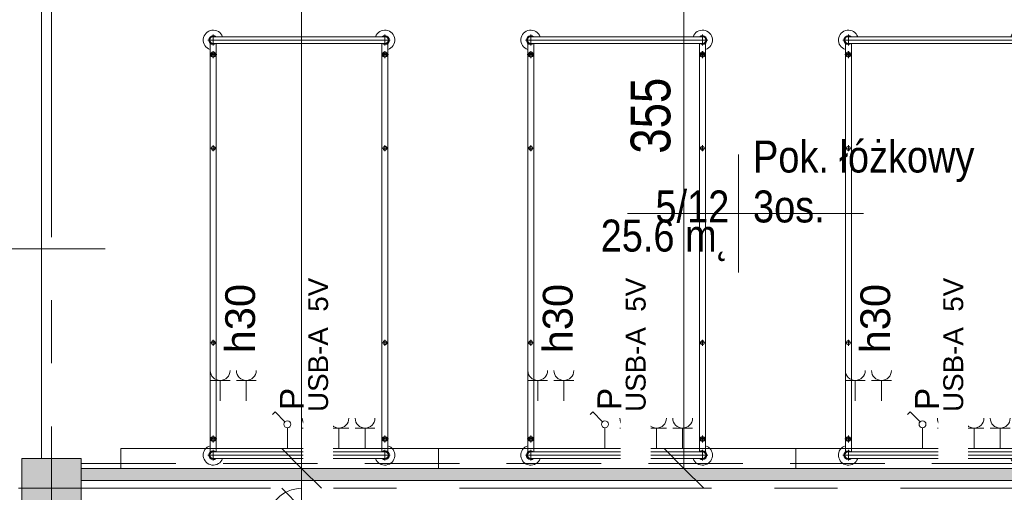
# Model space of a CAD drawing. Header units: centimetres. Extents: x -1631 to 1829, y -257 to 3158.
# Tile 5 of 128: x -1229 to -733, y 406 to 644. Entities that reach past the tile are written whole.
import ezdxf

# ---------------------------------------------------------------- set-up
doc = ezdxf.new("R2010")
doc.units = ezdxf.units.CM
doc.linetypes.add('Oś', pattern=[222.25, 127, -31.75, 31.75, -31.75])
doc.linetypes.add('Ukryte', pattern=[71.438, 47.625, -23.813])
for name, color, linetype, lineweight in [('A-ANNO-DIMS', 211, 'Continuous', 13), ('A-ANNO-DIMS-100', 211, 'Continuous', 13), ('A-ANNO-NOTE', 131, 'Continuous', 9), ('A-AREA-IDEN', 2, 'Continuous', 13), ('A-DETL-HDLN', 90, 'Ukryte', 9), ('A-DETL-THIN', 151, 'Continuous', 9), ('A-GLAZ-IDEN', 152, 'Continuous', 13), ('A-WALL', 113, 'Continuous', 13), ('A-WALL-PATT', 111, 'Continuous', 13), ('I-FURN', 30, 'Continuous', 9), ('Q-SPCQ', 91, 'Continuous', 9), ('S-COLS', 52, 'Continuous', 13), ('S-GRID', 1, 'Continuous', 13)]:
    doc.layers.add(name, color=color, linetype=linetype, lineweight=lineweight)
doc.styles.add('Arial Narrow_5', font='ARIALN.TTF', dxfattribs={"height": 20})
doc.styles.add('Arial_11', font='arial.ttf', dxfattribs={"width": 0.85, "height": 23})
doc.styles.add('Arial_13', font='arial.ttf', dxfattribs={"height": 0.2})
doc.styles.add('Arial_4', font='arial.ttf', dxfattribs={"height": 10})
doc.styles.add('Arial_5', font='arial.ttf', dxfattribs={"height": 12})
doc.styles.add('Arial_6', font='arial.ttf', dxfattribs={"height": 15})
doc.dimstyles.new('Diagonal_1_100__0__wewnętrzne', dxfattribs={"dimscale": 30.48, "dimtxt": 20.468619, "dimasz": 0.656168, "dimexe": 0.164042, "dimexo": 0.0625, "dimgap": 0.032808, "dimtad": 1, "dimdec": 0, "dimdsep": 46, "dimtxsty": 'Arial Narrow_5', "dimblk1": 'OBLIQUE', "dimblk2": 'OBLIQUE', "dimsah": 1, "dimcen": 0.09, "dimazin": 0, "dimtfac": 1, "dimtdec": 4, "dimtix": 1, "dimtmove": 1, "dimatfit": 3, "dimfxl": 0.164042, "dimfxlon": 1, "dimtvp": 1, "dimtolj": 1, "dimtzin": 0, "dimarcsym": 2})
doc.dimstyles.new('Diagonal_1_100__0__wewnętrzne_1', dxfattribs={"dimscale": 30.48, "dimtxt": 20.468619, "dimasz": 0.656168, "dimexe": 0.164042, "dimexo": 0.0625, "dimgap": 0.032808, "dimtad": 1, "dimdec": 0, "dimdsep": 46, "dimtxsty": 'Arial Narrow_5', "dimblk1": 'OBLIQUE', "dimblk2": 'OBLIQUE', "dimsah": 1, "dimcen": 0.09, "dimazin": 0, "dimtfac": 1, "dimtdec": 4, "dimtix": 1, "dimtmove": 0, "dimatfit": 3, "dimfxl": 0.164042, "dimfxlon": 1, "dimtvp": 1, "dimtolj": 1, "dimtzin": 0, "dimarcsym": 2})
doc.dimstyles.new('Diagonal_1_100__0__wewnętrzne_2', dxfattribs={"dimscale": 30.48, "dimtxt": 20.468619, "dimasz": 0.656168, "dimexe": 0.164042, "dimexo": 0.0625, "dimgap": 0.032808, "dimtad": 1, "dimdec": 0, "dimdsep": 46, "dimtxsty": 'Arial Narrow_5', "dimblk1": 'OBLIQUE', "dimblk2": 'OBLIQUE', "dimsah": 1, "dimcen": 0.09, "dimazin": 0, "dimtfac": 1, "dimtdec": 4, "dimtix": 1, "dimtmove": 2, "dimatfit": 3, "dimfxl": 0.164042, "dimfxlon": 1, "dimtvp": 1, "dimtolj": 1, "dimtzin": 0, "dimarcsym": 2})

# ---------------------------------------------------------------- blocks, each defined once
blk = doc.blocks.new('M_Concrete-Square-Column - 300 x 300mm-1794509-5_piętro III __10_50 m_ - stan projektowany')
at = {"layer": 'S-COLS', "lineweight": 9}
blk.add_hatch(color=254, dxfattribs=at).paths.add_polyline_path([(15, -15), (15, 15), (-15, 15), (-15, -15)], flags=0)
for p, q in [((15, 15), (-15, 15)), ((-15, 15), (-15, -15)), ((15, -15), (15, 15)), ((-15, -15), (15, -15))]:
    blk.add_line(p, q, dxfattribs=at)
blk = doc.blocks.new('łóżko 195x90 typ FAMED _102039_ - łóżko 195x90 typ FAMED _102039_-1233017-5_piętro III __10_50 m_ - stan projektowany')
at = {"layer": 'I-FURN'}
for p, q in [((45.97, 104.25), (-45.98, 104.25)), ((-43.25, 101.53), (-43.25, 106.98)), ((-43.25, 105.95), (43.25, 105.95)), ((43.25, 101.53), (43.25, 106.98)), ((-44.75, -103.1), (-44.75, 102.61)), ((-43.25, 102.55), (43.25, 102.55)), ((-41.75, 102.55), (-41.75, -103.1)), ((41.75, 102.61), (41.75, -103.05)), ((44.75, -103.1), (44.75, 102.61)), ((-45, 96.93), (-41.5, 96.93)), ((-43.25, 95.18), (-43.25, 98.68)), ((45, 96.93), (41.5, 96.93)), ((43.25, 95.18), (43.25, 98.68)), ((-44.75, 49.81), (-41.75, 49.81)), ((-43.25, 48.31), (-43.25, 51.31)), ((44.75, 49.81), (41.75, 49.81)), ((43.25, 48.31), (43.25, 51.31)), ((-44.75, -48.19), (-41.75, -48.19)), ((-43.25, -49.69), (-43.25, -46.69)), ((44.75, -48.19), (41.75, -48.19)), ((43.25, -49.69), (43.25, -46.69)), ((-45, -96.6), (-41.5, -96.6)), ((-43.25, -94.85), (-43.25, -98.35)), ((45, -96.6), (41.5, -96.6)), ((43.25, -94.85), (43.25, -98.35)), ((-43.25, -102.02), (-43.25, -107.47)), ((-43.25, -103.05), (43.25, -103.05)), ((43.25, -102.02), (43.25, -107.47)), ((-45.98, -104.75), (45.97, -104.75)), ((-43.25, -106.45), (43.25, -106.45))]:
    blk.add_line(p, q, dxfattribs=at)
for centre, radius in [((-43.25, 96.93), 1.25), ((-43.25, 96.93), 0.8), ((43.25, 96.93), 1.25), ((43.25, 96.93), 0.8), ((-43.25, 49.81), 1), ((43.25, 49.81), 1), ((-43.25, -48.19), 1), ((43.25, -48.19), 1), ((-43.25, -96.6), 1.25), ((-43.25, -96.6), 0.8), ((43.25, -96.6), 1.25), ((43.25, -96.6), 0.8)]:
    blk.add_circle(centre, radius, dxfattribs=at)
for centre, radius, start, end in [((-43.25, 104.25), 5, 19.8769, 252.5424), ((43.25, 104.25), 5, 287.4576, 160.1231), ((-43.25, 104.25), 2.23, 49.8221, 310.1779), ((-43.25, 104.25), 1.93, 62.0207, 297.9793), ((-43.25, 104.25), 1.7, 90, 270), ((43.25, 104.25), 2.23, 229.8221, 130.1779), ((43.25, 104.25), 1.93, 242.0207, 117.9793), ((43.25, 104.25), 1.7, 270, 90), ((-43.25, -104.75), 5, 107.4576, 340.1231), ((-43.25, -104.75), 2.23, 47.6113, 310.1779), ((-43.25, -104.75), 1.93, 62.0207, 297.9793), ((-43.25, -104.75), 1.7, 90, 270), ((43.25, -104.75), 5, 199.8769, 72.5424), ((43.25, -104.75), 2.23, 229.8221, 130.1779), ((43.25, -104.75), 1.93, 242.0207, 117.9793), ((43.25, -104.75), 1.7, 270, 90)]:
    blk.add_arc(centre, radius, start, end, dxfattribs=at)
blk = doc.blocks.new('Panel Gazowo Oswietleniowy 2 - Type 1-2423792-5_piętro III __10_50 m_ - stan projektowany')
at = {"layer": 'Q-SPCQ'}
for p, q in [((-112.5, 47.33), (-102.5, 47.33)), ((-107.5, 47.33), (-107.5, 37)), ((-99.33, 47.33), (-89.33, 47.33)), ((-94.33, 47.33), (-94.33, 37)), ((47.5, 47.33), (57.5, 47.33)), ((52.5, 47.33), (52.5, 37)), ((60.67, 47.33), (70.67, 47.33)), ((65.67, 47.33), (65.67, 37)), ((-79.82, 31.43), (-81.13, 30.12)), ((-74.88, 26.48), (-79.82, 31.43)), ((80.18, 31.43), (78.87, 30.12)), ((85.12, 26.48), (80.18, 31.43)), ((-73.64, 13), (-73.64, 23.5)), ((-66.13, 23.33), (-56.13, 23.33)), ((-61.13, 23.33), (-61.13, 13)), ((-52.67, 23.33), (-42.67, 23.33)), ((-47.67, 23.33), (-47.67, 13)), ((-39.5, 23.33), (-29.5, 23.33)), ((-34.5, 23.33), (-34.5, 13)), ((86.36, 13), (86.36, 23.5)), ((93.87, 23.33), (103.87, 23.33)), ((98.87, 23.33), (98.87, 13)), ((107.33, 23.33), (117.33, 23.33)), ((112.33, 23.33), (112.33, 13)), ((120.5, 23.33), (130.5, 23.33)), ((125.5, 23.33), (125.5, 13)), ((-157.5, 3), (-157.5, 13)), ((-157.5, 13), (182.5, 13)), ((182.5, 13), (182.5, 3))]:
    blk.add_line(p, q, dxfattribs=at)
for centre in [(-73.64, 25.25), (86.36, 25.25)]:
    blk.add_circle(centre, 1.75, dxfattribs=at)
for centre, end in [((-107.5, 52.33), 0), ((-94.33, 52.33), 0), ((52.5, 52.33), 0), ((65.67, 52.33), 0), ((-61.13, 28.33), 360), ((-47.67, 28.33), 360), ((-34.5, 28.33), 360), ((98.87, 28.33), 360), ((112.33, 28.33), 360), ((125.5, 28.33), 360)]:
    blk.add_arc(centre, 5, 180, end, dxfattribs=at)
blk = doc.blocks.new('DIMBLOCK25-5_piętro III __10_50 m_ - stan projektowany')
at = {"layer": 'A-ANNO-DIMS-100', "transparency": 16777216}
for p, q in [((-1086.6, 398.33), (-1096.6, 408.33)), ((-1091.6, 398.33), (-1081.6, 398.33)), ((-1086.6, 398.33), (-1091.6, 398.33)), ((-1086.6, 132.33), (-1086.6, 398.33)), ((-1086.6, 398.33), (-1076.6, 388.33)), ((-1086.6, 132.33), (-1096.6, 142.33)), ((-1091.6, 132.33), (-1081.6, 132.33)), ((-1086.6, 132.33), (-1091.6, 132.33)), ((-1086.6, 132.33), (-1076.6, 122.33))]:
    blk.add_line(p, q, dxfattribs=at)
at = {"layer": 'A-ANNO-DIMS-100', "color": 0, "transparency": 16777216, "insert": (-1113.45, 246.32), "char_height": 20, "width": 45.6158, "attachment_point": 1, "rotation": 90, "line_spacing_factor": 0.974696, "style": 'Arial Narrow_5'}
blk.add_mtext('266', dxfattribs=at)
blk = doc.blocks.new('_Oblique')
at = {"color": 0, "linetype": 'ByBlock', "lineweight": -2}
blk.add_line((-0.5, -0.5), (0.5, 0.5), dxfattribs=at)
blk = doc.blocks.new('DIMBLOCK26-5_piętro III __10_50 m_ - stan projektowany')
at = {"layer": 'A-ANNO-DIMS-100', "transparency": 16777216}
for p, q in [((-1086.6, 418.33), (-1096.6, 428.33)), ((-1091.6, 418.33), (-1081.6, 418.33)), ((-1086.6, 418.33), (-1091.6, 418.33)), ((-1086.6, 398.33), (-1086.6, 418.33)), ((-1086.6, 418.33), (-1076.6, 408.33)), ((-1086.6, 398.33), (-1096.6, 408.33)), ((-1091.6, 398.33), (-1081.6, 398.33)), ((-1086.6, 398.33), (-1091.6, 398.33)), ((-1086.6, 398.33), (-1076.6, 388.33))]:
    blk.add_line(p, q, dxfattribs=at)
blk.add_ellipse((-1086.6, 391.03), major_axis=(0, 17.3), ratio=0.996788, start_param=0, end_param=1.570796, dxfattribs=at)
at = {"layer": 'A-ANNO-DIMS-100', "color": 0, "transparency": 16777216, "insert": (-1113.45, 365.68), "char_height": 20, "width": 30.4105, "attachment_point": 1, "rotation": 90, "line_spacing_factor": 0.974696, "style": 'Arial Narrow_5'}
blk.add_mtext('20', dxfattribs=at)
blk = doc.blocks.new('DIMBLOCK27-5_piętro III __10_50 m_ - stan projektowany')
at = {"layer": 'A-ANNO-DIMS-100', "transparency": 16777216}
for p, q in [((-1086.6, 873.33), (-1096.6, 883.33)), ((-1091.6, 873.33), (-1081.6, 873.33)), ((-1086.6, 873.33), (-1091.6, 873.33)), ((-1086.6, 418.33), (-1086.6, 873.33)), ((-1086.6, 873.33), (-1076.6, 863.33)), ((-1086.6, 418.33), (-1096.6, 428.33)), ((-1091.6, 418.33), (-1081.6, 418.33)), ((-1086.6, 418.33), (-1091.6, 418.33)), ((-1086.6, 418.33), (-1076.6, 408.33))]:
    blk.add_line(p, q, dxfattribs=at)
at = {"layer": 'A-ANNO-DIMS-100', "color": 0, "transparency": 16777216, "insert": (-1113.45, 647.61), "char_height": 20, "width": 45.6158, "attachment_point": 1, "rotation": 90, "line_spacing_factor": 0.974696, "style": 'Arial Narrow_5'}
blk.add_mtext('455', dxfattribs=at)
blk = doc.blocks.new('DIMBLOCK112-5_piętro III __10_50 m_ - stan projektowany')
at = {"layer": 'A-ANNO-DIMS-100', "transparency": 16777216}
for p, q in [((-893.96, 773.33), (-903.96, 783.33)), ((-888.96, 773.33), (-898.96, 773.33)), ((-893.96, 773.33), (-893.96, 418.33)), ((-893.96, 773.33), (-883.96, 763.33)), ((-893.96, 773.33), (-888.96, 773.33)), ((-893.96, 418.33), (-903.96, 428.33)), ((-888.96, 418.33), (-898.96, 418.33)), ((-893.96, 418.33), (-883.96, 408.33)), ((-893.96, 418.33), (-888.96, 418.33))]:
    blk.add_line(p, q, dxfattribs=at)
at = {"layer": 'A-ANNO-DIMS-100', "color": 0, "transparency": 16777216, "insert": (-920.81, 576.82), "char_height": 20, "width": 45.6158, "attachment_point": 1, "rotation": 90, "line_spacing_factor": 0.974696, "style": 'Arial Narrow_5'}
blk.add_mtext('355', dxfattribs=at)
blk = doc.blocks.new('METKA_POMIESZCZENIA2 - Rozbudowana - bez ramki-2396678-5_piętro III __10_50 m_ - stan projektowany')
at = {"layer": 'A-AREA-IDEN'}
for p, q in [((0, 0.425), (0, 0)), ((0.0976, 0), (-0.8, 0)), ((-0.8, 0), (0.9, 0)), ((0, 0), (0, -0.425))]:
    blk.add_line(p, q, dxfattribs=at)
blk = doc.blocks.new('Okno_LD_typ 100 - metka _ wys_parapetu-2491833-5_piętro III __10_50 m_ - stan projektowany')
at = {"layer": 'A-GLAZ-IDEN'}
blk.add_line((0, 1.8925), (0, -0.3919), dxfattribs=at)
blk.add_circle((0, -0.0919), 0.3, dxfattribs=at)
at = {"layer": 'A-GLAZ-IDEN', "insert": (0.4711, 0.6634), "char_height": 0.2, "width": 0.48783, "attachment_point": 3, "rotation": 90, "line_spacing_factor": 0.936439, "style": 'Arial_13', "bg_fill": 3, "box_fill_scale": 1.25, "bg_fill_color": 256, "bg_fill_true_color": 13158600, "bg_fill_transparency": 0}
blk.add_mtext('\\pxqr,t6.35,12.7,19.05,25.4,31.75,38.1,44.45,50.8,57.15,63.5,69.85,76.2,82.55,88.9,95.25,101.6,107.95,114.3,120.65,127,133.35,139.7,146.05,152.4,158.75,165.1,171.45,177.8,184.15,190.5,196.85,203.2;{hp= }', dxfattribs=at)

msp = doc.modelspace()

# ---------------------------------------------------------------- hatches: boundary and pattern name
at = {"layer": 'A-WALL-PATT'}
msp.add_hatch(color=9, dxfattribs=at).paths.add_polyline_path([(-720.62, 412.33), (-720.62, 418.33), (-1197.62, 418.33), (-1197.62, 412.33), (-1083.22, 412.33)], flags=0)

# ---------------------------------------------------------------- linework, layer by layer
at = {"layer": 'A-DETL-THIN'}
for p, q in [((-1212.62, 393.33), (-1212.62, 423.33)), ((-1197.62, 408.33), (-1227.62, 408.33))]:
    msp.add_line(p, q, dxfattribs=at)
at = {"layer": 'A-WALL', "lineweight": 9}
for p, q in [((-1217.62, 873.33), (-1217.62, 423.33)), ((-627.62, 418.33), (-1197.62, 418.33)), ((-1197.62, 412.33), (-720.62, 412.33))]:
    msp.add_line(p, q, dxfattribs=at)
at = {"layer": 'S-GRID', "linetype": 'Oś'}
for p, q in [((-1212.62, 2884.27), (-1212.62, 27.13)), ((1342.46, 408.33), (-1368.76, 408.33))]:
    msp.add_line(p, q, dxfattribs=at)

# ---------------------------------------------------------------- block references
at = {"layer": 'I-FURN'}
for p in [(-1087.87, 529.77), (-927.87, 529.77), (-767.87, 529.77)]:
    msp.add_blockref('łóżko 195x90 typ FAMED _102039_ - łóżko 195x90 typ FAMED _102039_-1233017-5_piętro III __10_50 m_ - stan projektowany', p, dxfattribs=at)
at = {"layer": 'Q-SPCQ'}
for p in [(-1020.12, 415.33), (-860.12, 415.33)]:
    msp.add_blockref('Panel Gazowo Oswietleniowy 2 - Type 1-2423792-5_piętro III __10_50 m_ - stan projektowany', p, dxfattribs=at)
at = {"layer": 'S-COLS', "lineweight": 9}
msp.add_blockref('M_Concrete-Square-Column - 300 x 300mm-1794509-5_piętro III __10_50 m_ - stan projektowany', (-1212.62, 408.33), dxfattribs=at)

# ---------------------------------------------------------------- dimensions: what is measured, and where the dimension line sits
at = {"layer": 'A-ANNO-DIMS'}
dim = msp.add_linear_dim(base=(-1086.6, 398.33), p1=(-1091.6, 132.33), p2=(-1091.6, 398.33), angle=90, dimstyle='Diagonal_1_100__0__wewnętrzne_1', override={"dimpost": '<>', "dimfxl": 266}, dxfattribs=at)
dim.commit()
dim.dimension.update_dxf_attribs({"geometry": 'DIMBLOCK25-5_piętro III __10_50 m_ - stan projektowany', "text_midpoint": (-1097.81, 265.33)})

# ---------------------------------------------------------------- next in the draw order: block references
at = {"layer": 'A-GLAZ-IDEN', "xscale": 99.99999999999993, "yscale": 99.99999999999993, "zscale": 99.99999999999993, "rotation": 270.0000000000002}
msp.add_blockref('Okno_LD_typ 100 - metka _ wys_parapetu-2491833-5_piętro III __10_50 m_ - stan projektowany', (-1374.73, 528.83), dxfattribs=at)

# ---------------------------------------------------------------- next in the draw order: texts
at = {"layer": 'A-ANNO-NOTE', "lineweight": 13, "rotation": 90, "line_spacing_factor": 0.936439, "bg_fill": 3, "box_fill_scale": 1.25, "bg_fill_color": 256, "bg_fill_true_color": 13158600, "bg_fill_transparency": 0}
for s, insert, char_height, width, attachment_point, style in [('\\pxqc,t12.7,25.4,38.1,50.8,63.5,76.2,88.9,101.6,114.3,127,139.7,152.4,165.1,177.8,190.5,203.2,215.9,228.6,241.3,254,266.7,279.4,292.1,304.8,317.5,330.2,342.9,355.6,368.3,381,393.7,406.4;{USB-A  5V}', (-1078.2, 480.56), 10, 113.1, 5, 'Arial_4'), ('\\pxqc,t12.7,25.4,38.1,50.8,63.5,76.2,88.9,101.6,114.3,127,139.7,152.4,165.1,177.8,190.5,203.2,215.9,228.6,241.3,254,266.7,279.4,292.1,304.8,317.5,330.2,342.9,355.6,368.3,381,393.7,406.4;{USB-A  5V}', (-918.2, 480.56), 10, 113.1, 5, 'Arial_4'), ('\\pxqc,t12.7,25.4,38.1,50.8,63.5,76.2,88.9,101.6,114.3,127,139.7,152.4,165.1,177.8,190.5,203.2,215.9,228.6,241.3,254,266.7,279.4,292.1,304.8,317.5,330.2,342.9,355.6,368.3,381,393.7,406.4;{USB-A  5V}', (-758.2, 480.56), 10, 113.1, 5, 'Arial_4'), ('\\pxt8.46667,16.93333,25.4,33.86667,42.33333,50.8,59.26667,67.73333,76.2,84.66667,93.13333,101.6,110.06667,118.53333,127,135.46667,143.93333,152.4,160.86667,169.33333,177.8,186.26667,194.73333,203.2,211.66667,220.13333,228.6,237.06667,245.53333,254,262.46667,270.93333;{h30}', (-1125.06, 476.27), 15, 36.764, 1, 'Arial_6'), ('\\pxt8.46667,16.93333,25.4,33.86667,42.33333,50.8,59.26667,67.73333,76.2,84.66667,93.13333,101.6,110.06667,118.53333,127,135.46667,143.93333,152.4,160.86667,169.33333,177.8,186.26667,194.73333,203.2,211.66667,220.13333,228.6,237.06667,245.53333,254,262.46667,270.93333;{h30}', (-965.06, 476.27), 15, 36.764, 1, 'Arial_6'), ('\\pxt8.46667,16.93333,25.4,33.86667,42.33333,50.8,59.26667,67.73333,76.2,84.66667,93.13333,101.6,110.06667,118.53333,127,135.46667,143.93333,152.4,160.86667,169.33333,177.8,186.26667,194.73333,203.2,211.66667,220.13333,228.6,237.06667,245.53333,254,262.46667,270.93333;{h30}', (-805.06, 476.27), 15, 36.764, 1, 'Arial_6')]:
    msp.add_mtext(s, dxfattribs=dict(at, insert=insert, char_height=char_height, width=width, attachment_point=attachment_point, style=style))

# ---------------------------------------------------------------- next in the draw order: texts
at = {"layer": 'A-ANNO-NOTE', "lineweight": 13, "insert": (-965.06, 476.27), "char_height": 15, "width": 36.764, "attachment_point": 1, "rotation": 90, "line_spacing_factor": 0.936439, "style": 'Arial_6', "bg_fill": 3, "box_fill_scale": 1.25, "bg_fill_color": 256, "bg_fill_true_color": 13158600, "bg_fill_transparency": 0}
msp.add_mtext('\\pxt8.46667,16.93333,25.4,33.86667,42.33333,50.8,59.26667,67.73333,76.2,84.66667,93.13333,101.6,110.06667,118.53333,127,135.46667,143.93333,152.4,160.86667,169.33333,177.8,186.26667,194.73333,203.2,211.66667,220.13333,228.6,237.06667,245.53333,254,262.46667,270.93333;{h30}', dxfattribs=at)
at = {"layer": 'A-ANNO-NOTE', "lineweight": 13, "char_height": 12, "width": 12.019, "attachment_point": 5, "rotation": 90, "line_spacing_factor": 0.936439, "style": 'Arial_5'}
for insert in [(-1091.52, 453.32), (-931.52, 453.32), (-771.52, 453.32)]:
    msp.add_mtext('\\pxqc,t10.58333,21.16667,31.75,42.33333,52.91667,63.5,74.08333,84.66667,95.25,105.83333,116.41667,127,137.58333,148.16667,158.75,169.33333,179.91667,190.5,201.08333,211.66667,222.25,232.83333,243.41667,254,264.58333,275.16667,285.75,296.33333,306.91667,317.5,328.08333,338.66667;{P}', dxfattribs=dict(at, insert=insert))
at = {"layer": 'A-AREA-IDEN', "insert": (-859.15, 541.96), "char_height": 16.1, "width": 109.837, "attachment_point": 7, "line_spacing_factor": 0.936439, "style": 'Arial_11'}
msp.add_mtext('\\pt84.99995,169.9999,255.00008,340.00003,424.99998,509.99993,595.00011,680.00006,765.00001,849.99996,934.99991,1020.00009,1105.00004,1189.99999,1274.99994,1359.99989,1445.00007,1530.00002,1614.99997,1699.99992,1785.0001,1870.00005,1955,2039.99995,2124.9999,2210.00008,2295.00003,2379.99998,2464.99993,2550.00011,2635.00006,2720.00001;Pok. łóżkowy\\P3os.', dxfattribs=at)

# ---------------------------------------------------------------- next in the draw order: dimensions: what is measured, and where the dimension line sits
at = {"layer": 'A-ANNO-DIMS'}
for base, p1, p2, dimstyle, override, picture, middle in [((-1086.6, 873.33), (-1091.6, 418.33), (-1091.6, 873.33), 'Diagonal_1_100__0__wewnętrzne_2', {"dimpost": '<>', "dimfxl": 455}, 'DIMBLOCK27-5_piętro III __10_50 m_ - stan projektowany', (-1100.12, 670.41)), ((-1086.6, 418.33), (-1091.6, 398.33), (-1091.6, 418.33), 'Diagonal_1_100__0__wewnętrzne', {"dimpost": '<>', "dimfxl": 20}, 'DIMBLOCK26-5_piętro III __10_50 m_ - stan projektowany', (-1100.12, 380.89))]:
    dim = msp.add_linear_dim(base=base, p1=p1, p2=p2, angle=90, dimstyle=dimstyle, override=override, dxfattribs=at)
    dim.commit()
    dim.dimension.update_dxf_attribs({"geometry": picture, "text_midpoint": middle, "dimtype": 160, "text_rotation": 90})

# ---------------------------------------------------------------- next in the draw order: texts
at = {"layer": 'A-ANNO-NOTE', "lineweight": 13, "insert": (-918.2, 480.56), "char_height": 10, "width": 113.1, "attachment_point": 5, "rotation": 90, "line_spacing_factor": 0.936439, "style": 'Arial_4', "bg_fill": 3, "box_fill_scale": 1.25, "bg_fill_color": 256, "bg_fill_true_color": 13158600, "bg_fill_transparency": 0}
msp.add_mtext('\\pxqc,t12.7,25.4,38.1,50.8,63.5,76.2,88.9,101.6,114.3,127,139.7,152.4,165.1,177.8,190.5,203.2,215.9,228.6,241.3,254,266.7,279.4,292.1,304.8,317.5,330.2,342.9,355.6,368.3,381,393.7,406.4;{USB-A  5V}', dxfattribs=at)

# ---------------------------------------------------------------- next in the draw order: linework, layer by layer
at = {"layer": 'A-DETL-HDLN'}
msp.add_line((-1197.62, 420.83), (1172.38, 420.83), dxfattribs=at)

# ---------------------------------------------------------------- next in the draw order: block references
at = {"layer": 'A-AREA-IDEN', "xscale": 69.99999999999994, "yscale": 69.99999999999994, "zscale": 69.99999999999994}
msp.add_blockref('METKA_POMIESZCZENIA2 - Rozbudowana - bez ramki-2396678-5_piętro III __10_50 m_ - stan projektowany', (-866.45, 546.7), dxfattribs=at)

# ---------------------------------------------------------------- next in the draw order: texts
at = {"layer": 'A-ANNO-NOTE', "lineweight": 13, "insert": (-931.52, 453.32), "char_height": 12, "width": 12.019, "attachment_point": 5, "rotation": 90, "line_spacing_factor": 0.936439, "style": 'Arial_5'}
msp.add_mtext('\\pxqc,t10.58333,21.16667,31.75,42.33333,52.91667,63.5,74.08333,84.66667,95.25,105.83333,116.41667,127,137.58333,148.16667,158.75,169.33333,179.91667,190.5,201.08333,211.66667,222.25,232.83333,243.41667,254,264.58333,275.16667,285.75,296.33333,306.91667,317.5,328.08333,338.66667;{P}', dxfattribs=at)
at = {"layer": 'A-AREA-IDEN', "char_height": 16.1, "line_spacing_factor": 0.936439, "style": 'Arial_11'}
for s, insert, width, attachment_point in [('\\pxqr,t3.69565,7.3913,11.08696,14.78261,18.47826,22.17391,25.86957,29.56522,33.26087,36.95652,40.65217,44.34783,48.04348,51.73913,55.43478,59.13043,62.82609,66.52174,70.21739,73.91304,77.6087,81.30435,85,88.69565,92.3913,96.08696,99.78261,103.47826,107.17391,110.86957,114.56522,118.26087;{5/12}', (-871.11, 541.96), 37.009, 9), ('\\pt84.99995,169.9999,255.00008,340.00003,424.99998,509.99993,595.00011,680.00006,765.00001,849.99996,934.99991,1020.00009,1105.00004,1189.99999,1274.99994,1359.99989,1445.00007,1530.00002,1614.99997,1699.99992,1785.0001,1870.00005,1955,2039.99995,2124.9999,2210.00008,2295.00003,2379.99998,2464.99993,2550.00011,2635.00006,2720.00001;25.6 m˛', (-871.11, 543.63), 64.141, 3)]:
    msp.add_mtext(s, dxfattribs=dict(at, insert=insert, width=width, attachment_point=attachment_point))

# ---------------------------------------------------------------- next in the draw order: dimensions: what is measured, and where the dimension line sits
at = {"layer": 'A-ANNO-DIMS'}
dim = msp.add_linear_dim(base=(-893.96, 418.33), p1=(-888.96, 773.33), p2=(-888.96, 418.33), angle=90, dimstyle='Diagonal_1_100__0__wewnętrzne_1', override={"dimpost": '<>', "dimfxl": 355}, dxfattribs=at)
dim.commit()
dim.dimension.update_dxf_attribs({"geometry": 'DIMBLOCK112-5_piętro III __10_50 m_ - stan projektowany', "text_midpoint": (-905.17, 595.83)})

doc.saveas('drawing.dxf')
